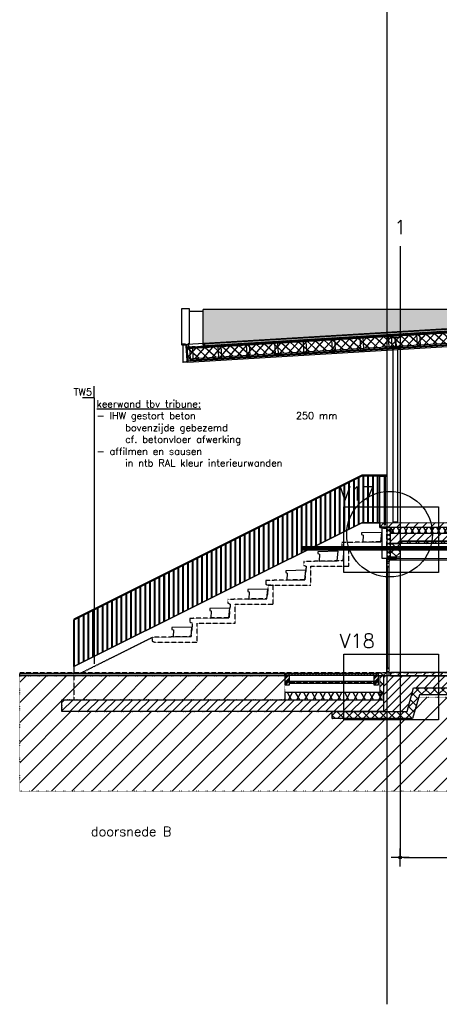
# Model space of a CAD drawing. Header units: millimetres. Extents: x -196137 to 115258, y -76805 to 9942.
# Tile 24 of 56: x 76362 to 85208, y -76805 to -56029. Entities that reach past the tile are written whole.
import ezdxf
from ezdxf.lldxf.tags import DXFTag

# ---------------------------------------------------------------- set-up
doc = ezdxf.new("R2010")
doc.units = ezdxf.units.MM
doc.header["$LTSCALE"] = 0.5
doc.header["$PDMODE"] = 3
doc.header["$PDSIZE"] = 100
for name, pattern in [('ACAD_ISO07W100', [3, 0, -3]), ('CENTER2', [28.575, 19.05, -3.175, 3.175, -3.175]), ('HIDDEN2', [4.7625, 3.175, -1.5875])]:
    doc.linetypes.add(name, pattern=pattern)
for name, color, linetype in [('arc. 250', 250, 'Continuous'), ('arc. 251', 251, 'Continuous'), ('arc. 253', 253, 'Continuous'), ('arc. 9', 9, 'Continuous'), ('arc. maaiveld', 12, 'Continuous'), ('brandscheidingen', 250, 'Continuous'), ('detailaanduiding', 4, 'Continuous'), ('inrichting terrein', 7, 'ACAD_ISO07W100'), ('maat 1.5mm', 210, 'Continuous'), ('pen 0.05mm', 7, 'Continuous'), ('pen 0.10mm', 6, 'Continuous'), ('pen 0.15mm', 1, 'Continuous'), ('pen 0.20mm', 2, 'Continuous'), ('pen 0.30mm', 3, 'Continuous'), ('stramien', 9, 'CENTER2'), ('tekst 1.5mm', 210, 'Continuous'), ('tekst 2.0mm', 211, 'Continuous'), ('tekst 3.0mm', 200, 'Continuous'), ('tekstblocks', 6, 'Continuous')]:
    doc.layers.add(name, color=color, linetype=linetype)
doc.layers.add('hulplijn', color=140, linetype='Continuous', plot=False)
doc.styles.add('1.5mm tekst', font='romans.shx', dxfattribs={"height": 1.5})
doc.styles.add('2.0mm tekst', font='romans.shx', dxfattribs={"height": 2})
doc.styles.add('3.0mm tekst', font='romans.shx', dxfattribs={"height": 3})
doc.styles.get("Standard").update_dxf_attribs({"font": 'arial.ttf'})
tags = doc.linetypes.add('WBDBO30', pattern='A,12.7,-5.08,["30",Standard,S=3,R=0,X=-2.54,Y=-1.27],-6.35', length=24.13).pattern_tags.tags
tags[6] = DXFTag(74, 10)
doc.dimstyles.new('1.5mm maat', dxfattribs={"dimscale": 0, "dimtxt": 1.5, "dimasz": 0.75, "dimexe": 1.25, "dimexo": 0.625, "dimgap": 0.375, "dimtad": 1, "dimdec": 0, "dimtxsty": '1.5mm tekst', "dimblk": 'dot maatlijn-GVA', "dimcen": 2.5, "dimse1": 1, "dimse2": 1, "dimclrd": 7, "dimclrt": 256, "dimadec": 0, "dimazin": 0, "dimtfac": 1, "dimtdec": 0, "dimtmove": 0, "dimatfit": 3, "dimfxl": 1, "dimarcsym": 0})
pattern_1 = [(45, (20000, 0), (-89.80256, 89.80256), []), (135, (20000, 0), (-89.80256, -89.80256), [])]
pattern_2 = [(45, (7e-05, -10), (-67.35192, 67.35192), []), (45, (22.45, -10), (-67.35192, 67.35192), []), (45, (44.9, -10), (-67.35192, 67.35192), []), (45, (67.35, -10), (-67.35192, 67.35192), [])]

# ---------------------------------------------------------------- blocks, each defined once
blk = doc.blocks.new('*U184')
at = {"layer": 'arc. 9'}
h = blk.add_hatch(color=256, dxfattribs=at)
edge = h.paths.add_edge_path()
edge.add_line((-110, 0), (-110, -11))
edge.add_line((-110, -11), (-21.5, -11))
edge.add_arc((-21.5, -29), 18, 0, 90, ccw=False)
edge.add_line((-3.5, -29), (-3.5, -181))
edge.add_arc((-21.5, -181), 18, -90, 0, ccw=False)
edge.add_line((-21.5, -199), (-110, -199))
edge.add_line((-110, -199), (-110, -210))
edge.add_line((-110, -210), (110, -210))
edge.add_line((110, -210), (110, -199))
edge.add_line((110, -199), (21.5, -199))
edge.add_arc((21.5, -181), 18, 180, 270, ccw=False)
edge.add_line((3.5, -181), (3.5, -29))
edge.add_arc((21.5, -29), 18, 90, 180, ccw=False)
edge.add_line((21.5, -11), (110, -11))
edge.add_line((110, -11), (110, 0))
edge.add_line((110, 0), (-110, 0))
at = {"layer": 'pen 0.20mm'}
blk.add_lwpolyline([(-110, 0), (-110, -11), (-21.5, -11, -0.4142136), (-3.5, -29), (-3.5, -181, -0.4142136), (-21.5, -199), (-110, -199), (-110, -210), (110, -210), (110, -199), (21.5, -199, -0.4142136), (3.5, -181), (3.5, -29, -0.4142136), (21.5, -11), (110, -11), (110, 0)], format="xyb", close=True, dxfattribs=at)
blk = doc.blocks.new('dot maatlijn-GVA')
at = {"layer": 'maat 1.5mm'}
h = blk.add_hatch(color=7, dxfattribs=at)
edge = h.paths.add_edge_path()
edge.add_arc((0, 0), 0.4, 0, 360)
at = {"layer": 'maat 1.5mm', "color": 7}
for points in [[(-2.5, 0), (2.5, 0)], [(0, 2.5), (0, -2.5)]]:
    blk.add_lwpolyline(points, dxfattribs=at)
blk.add_circle((0, 0), 0.4, dxfattribs=at)
blk = doc.blocks.new('*D214')
at = {"layer": 'defpoints', "color": 0, "transparency": 16777216}
for p in [(84382, -60807), (92032, -60807), (92032, -73707)]:
    blk.add_point(p, dxfattribs=at)
at = {"layer": 'maat 1.5mm', "color": 7, "lineweight": -2, "transparency": 16777216}
blk.add_line((84457, -73707), (91957, -73707), dxfattribs=at)
at = {"layer": 'maat 1.5mm', "color": 7, "lineweight": -2, "transparency": 16777216, "xscale": 75, "yscale": 75, "zscale": 75, "rotation": 180}
blk.add_blockref('dot maatlijn-GVA', (84382, -73707), dxfattribs=at)
at = {"layer": 'maat 1.5mm', "color": 7, "lineweight": -2, "transparency": 16777216, "xscale": 75, "yscale": 75, "zscale": 75}
blk.add_blockref('dot maatlijn-GVA', (92032, -73707), dxfattribs=at)
at = {"layer": 'maat 1.5mm', "transparency": 16777216, "insert": (88207, -73595), "char_height": 150, "attachment_point": 5, "style": '1.5mm tekst'}
blk.add_mtext('7650', dxfattribs=at)
blk = doc.blocks.new('*U241')
at = {"layer": 'arc. 9'}
h = blk.add_hatch(color=256, dxfattribs=at)
h.dxf.hatch_style = 1
edge = h.paths.add_edge_path()
edge.add_line((14, -345), (14, -35))
edge.add_arc((30, -35), 16, 92.8624, 180, ccw=False)
edge.add_line((29, -19), (94, -16))
edge.add_arc((94, -8), 8, 272.8624, 360)
edge.add_line((102, -8), (102, 0))
edge.add_line((102, 0), (0, 0))
edge.add_line((0, 0), (0, -380))
edge.add_line((0, -380), (102, -380))
edge.add_line((102, -380), (102, -372))
edge.add_arc((94, -372), 8, 360, 447.1376)
edge.add_line((94, -364), (29, -361))
edge.add_arc((30, -345), 16, 180, 267.1376, ccw=False)
at = {"layer": 'pen 0.20mm', "linetype": 'ByBlock'}
blk.add_lwpolyline([(14, -345), (14, -35, -0.399656), (29, -19), (94, -16, 0.399656), (102, -8), (102, 0), (0, 0), (0, -380), (102, -380), (102, -372, 0.399656), (94, -364), (29, -361, -0.399656)], format="xyb", close=True, dxfattribs=at)
blk = doc.blocks.new('opsluitprofiel')
at = {"layer": 'arc. 9'}
h = blk.add_hatch(color=256, dxfattribs=at)
h.dxf.hatch_style = 1
h.paths.add_polyline_path([(0, 30), (0, 25), (1, 25), (1, 30)])
h.paths.add_polyline_path([(35, 40), (40, 40), (40, 39), (35, 39)])
h.paths.add_polyline_path([(20, 40), (25, 40), (25, 39), (20, 39)])
h.paths.add_polyline_path([(5, 40), (10, 40), (10, 39), (5, 39)])
h.paths.add_polyline_path([(0, 0), (0, -5), (1, -5), (1, 0)])
h.paths.add_polyline_path([(0, 15), (0, 10), (1, 10), (1, 15)])
h.paths.add_polyline_path([(116, -4), (121, -4), (121, -5), (116, -5)])
h.paths.add_polyline_path([(101, -4), (106, -4), (106, -5), (101, -5)])
h.paths.add_polyline_path([(86, -4), (91, -4), (91, -5), (86, -5)])
h.paths.add_polyline_path([(71, -4), (76, -4), (76, -5), (71, -5)])
h.paths.add_polyline_path([(56, -4), (61, -4), (61, -5), (56, -5)])
h.paths.add_polyline_path([(41, -4), (46, -4), (46, -5), (41, -5)])
h.paths.add_polyline_path([(26, -4), (31, -4), (31, -5), (26, -5)])
h.paths.add_polyline_path([(11, -4), (16, -4), (16, -5), (11, -5)])
at = {"layer": 'pen 0.05mm'}
blk.add_lwpolyline([(40, 40), (0, 40), (0, -5), (121, -5), (121, -4), (1, -4), (1, 39), (40, 39)], close=True, dxfattribs=at)
at = {"layer": 'pen 0.10mm'}
for points in [[(0, 30), (0, 25), (1, 25), (1, 30)], [(0, 15), (0, 10), (1, 10), (1, 15)], [(0, 0), (0, -5), (1, -5), (1, 0)], [(5, 40), (10, 40), (10, 39), (5, 39)], [(20, 40), (25, 40), (25, 39), (20, 39)], [(35, 40), (40, 40), (40, 39), (35, 39)], [(11, -4), (16, -4), (16, -5), (11, -5)], [(26, -4), (31, -4), (31, -5), (26, -5)], [(41, -4), (46, -4), (46, -5), (41, -5)], [(56, -4), (61, -4), (61, -5), (56, -5)], [(71, -4), (76, -4), (76, -5), (71, -5)], [(86, -4), (91, -4), (91, -5), (86, -5)], [(101, -4), (106, -4), (106, -5), (101, -5)], [(116, -4), (121, -4), (121, -5), (116, -5)]]:
    blk.add_lwpolyline(points, close=True, dxfattribs=at)
blk = doc.blocks.new('*U287')
at = {"layer": 'arc. 9'}
h = blk.add_hatch(dxfattribs=at)
h.set_pattern_fill('_USER', color=256, scale=119.961997, angle=59.9971, style=0, pattern_type=0)
h.set_pattern_definition([(59.997, (3457.13, 119.97), (-103.887, 59.9862), [])])
h.paths.add_polyline_path([(0, 0), (0, 120), (4000, 120), (4000, 0)])
h = blk.add_hatch(dxfattribs=at)
h.set_pattern_fill('_USER', color=256, scale=119.961997, angle=119.9971, style=0, pattern_type=0)
h.set_pattern_definition([(119.997, (3457.13, 119.97), (-103.893, -59.9758), [])])
h.paths.add_polyline_path([(0, 0), (0, 120), (4000, 120), (4000, 0)])
at = {"layer": 'pen 0.10mm'}
blk.add_lwpolyline([(0, 0), (0, 120), (4000, 120), (4000, 0)], close=True, dxfattribs=at)
blk = doc.blocks.new('*U289')
at = {"layer": 'arc. 9'}
h = blk.add_hatch(dxfattribs=at)
h.set_pattern_fill('_USER', color=256, scale=79.974668, angle=59.9971, style=0, pattern_type=0)
h.set_pattern_definition([(59.997, (278.095, 79.98), (-69.258, 39.99), [])])
h.paths.add_polyline_path([(0, 0), (0, 80), (640, 80), (640, 0)])
h = blk.add_hatch(dxfattribs=at)
h.set_pattern_fill('_USER', color=256, scale=79.974668, angle=119.9971, style=0, pattern_type=0)
h.set_pattern_definition([(119.997, (278.095, 79.98), (-69.262, -39.984), [])])
h.paths.add_polyline_path([(0, 0), (0, 80), (640, 80), (640, 0)])
at = {"layer": 'pen 0.10mm'}
blk.add_lwpolyline([(0, 0), (0, 80), (640, 80), (640, 0)], close=True, dxfattribs=at)
blk = doc.blocks.new('*U290')
at = {"layer": 'arc. 9'}
h = blk.add_hatch(dxfattribs=at)
h.set_pattern_fill('_USER', color=256, scale=149.952496, angle=59.9971, style=0, pattern_type=0)
h.set_pattern_definition([(59.997, (1401.43, 149.97), (-129.859, 74.983), [])])
h.paths.add_polyline_path([(0, 0), (0, 150), (2080, 150), (2080, 0)])
h = blk.add_hatch(dxfattribs=at)
h.set_pattern_fill('_USER', color=256, scale=149.952496, angle=119.9971, style=0, pattern_type=0)
h.set_pattern_definition([(119.997, (1401.43, 149.97), (-129.866, -74.97), [])])
h.paths.add_polyline_path([(0, 0), (0, 150), (2080, 150), (2080, 0)])
at = {"layer": 'pen 0.10mm'}
blk.add_lwpolyline([(0, 0), (0, 150), (2080, 150), (2080, 0)], close=True, dxfattribs=at)
blk = doc.blocks.new('TW05')
at = {"layer": 'hulplijn'}
for points in [[(0, 0), (0, 2.5)], [(0, 0), (-2.5, 0)]]:
    blk.add_lwpolyline(points, dxfattribs=at)
at = {"layer": 'hulplijn', "insert": (-0.5, 0.5), "char_height": 1.5, "attachment_point": 9, "style": '1.5mm tekst'}
blk.add_mtext_dynamic_manual_height_columns('\\pt6265.5;TW5', width=6266.3931, gutter_width=500, heights=[0], dxfattribs=at)
at = {"layer": 'tekst 1.5mm', "insert": (0.5, -0.5), "char_height": 1.5, "width": 59.4935, "attachment_point": 1, "style": '1.5mm tekst'}
blk.add_mtext('{\\Lkeerwand tbv tribune: \\P}- IHW gestort beton^I^I^I^I250 mm\\P^Ibovenzijde gebezemd \\P^Icf. betonvloer afwerking\\P- affilmen en sausen \\P^Iin ntb RAL kleur interieurwanden ', dxfattribs=at)

msp = doc.modelspace()

# ---------------------------------------------------------------- hatches: boundary and pattern name
at = {"layer": 'arc. 250'}
h = msp.add_hatch(dxfattribs=at)
h.set_pattern_fill('_USER', color=256, scale=100, angle=90, pattern_type=0)
h.set_pattern_definition([(90, (77518, -69669.13), (-100, 6e-15), [])])
h.paths.add_polyline_path([(83952, -65642.1), (83572, -65642.1), (77502, -68677.1), (77502, -69677.1), (83572, -66642.1), (83952, -66642.1)])
h = msp.add_hatch(dxfattribs=at)
h.set_pattern_fill('_USER', color=256, scale=100, angle=90, pattern_type=0)
h.set_pattern_definition([(90, (77603.76, -69676.65), (-100, 6e-15), [])])
h.paths.add_polyline_path([(83952, -65662.1), (83572, -65662.1), (77502, -68697.1), (77502, -69677.1), (83572, -66642.1), (83952, -66642.1)])
at = {"layer": 'arc. 251', "linetype": 'Continuous', "lineweight": 0}
h = msp.add_hatch(dxfattribs=at)
h.set_pattern_fill('ANSI34', color=256, scale=5)
h.set_pattern_definition([(45, (-1875, -10.06), (-67.35192, 67.35192), []), (45, (-1852.55, -10.06), (-67.35192, 67.35192), []), (45, (-1830.1, -10.06), (-67.35192, 67.35192), []), (45, (-1807.65, -10.06), (-67.35192, 67.35192), [])])
h.paths.add_polyline_path([(81952, -70067.2), (82052, -70067.2), (82052, -69867.2), (81952, -69867.2)])
h = msp.add_hatch(dxfattribs=at)
h.set_pattern_fill('ANSI34', color=256, scale=5)
h.set_pattern_definition(pattern_2)
h.paths.add_polyline_path([(82052, -70032.1), (83427, -70032.1), (83427, -69992.1), (82052, -69992.1)])
h.paths.add_polyline_path([(83427, -70032.1), (83827, -70032.1), (83827, -69992.1), (83427, -69992.1)])
h = msp.add_hatch(dxfattribs=at)
h.set_pattern_fill('ANSI34', color=256, scale=5)
h.set_pattern_definition(pattern_2)
h.paths.add_polyline_path([(83827, -70067.1), (83927, -70067.1), (83927, -69867.1), (83827, -69867.1)])
at = {"layer": 'arc. 253'}
h = msp.add_hatch(color=256, dxfattribs=at)
h.dxf.hatch_style = 1
h.paths.add_polyline_path([(80231.7, -62878), (80231.6, -62145.2), (92362.1, -62145.2)])
at = {"layer": 'arc. 9'}
h = msp.add_hatch(dxfattribs=at)
h.set_pattern_fill('ANSI37', color=256, scale=40, angle=3.45723)
h.set_pattern_definition([(48.45723, (129806.85, -17754.53), (-95.05453, 84.22373), []), (138.45723, (129806.85, -17754.53), (-84.22373, -95.05453), [])])
h.paths.add_polyline_path([(79902.6, -63186.4), (92362, -62433.7), (92362, -62213.3), (79889.3, -62966.8)])
h = msp.add_hatch(dxfattribs=at)
h.set_pattern_fill('ANSI37', color=256, scale=2, angle=3.45723)
h.set_pattern_definition([(48.457228, (4474.534, -15707.949), (-4.75272647, 4.21118642), []), (138.457228, (4474.534, -15707.949), (-4.21118642, -4.75272647), [])])
h.paths.add_polyline_path([(80233.5, -62908), (92362, -62175.2), (92362, -62185.2), (80234.1, -62917.9)])
h = msp.add_hatch(dxfattribs=at)
h.set_pattern_fill('ANSI31', color=256, scale=40)
h.paths.add_polyline_path([(88182, -66742.1), (83952, -66742.1), (83952, -66642.1), (88182, -66622.1)])
h = msp.add_hatch(dxfattribs=at)
h.set_pattern_fill('ANSI37', color=256, scale=40)
h.set_pattern_definition([(45, (20000, -25000), (-89.80256, 89.80256), []), (135, (20000, -25000), (-89.80256, -89.80256), [])])
h.paths.add_polyline_path([(83882, -70627.1), (84532, -70627.1), (84667, -70127.1), (103342, -70127.1), (103342, -69877.1), (103042, -69877.1), (103042, -67082.1), (104145, -67082.1), (104295, -67462.1), (104495, -67462.1), (104495, -66862.1), (104615, -66862.1), (104615, -67582.1), (104205.1, -67582.1), (104049.9, -67202.1), (103162, -67202.1), (103162, -69727.1), (103492, -69727.1), (103492, -70277.1), (84793.6, -70277.1), (84643.6, -70777.1), (82952, -70777.1), (82952, -70627.1)])
h = msp.add_hatch(dxfattribs=at)
h.set_pattern_fill('ANSI31', color=256, scale=40)
h.set_pattern_definition([(45, (77367.49, -25000), (-89.80256, 89.80256), [])])
h.paths.add_polyline_path([(104145, -67082.1), (102842, -67082.1), (102842, -67032.1), (84382, -67032.1), (84382, -67082.1), (84182, -67082.1), (84182, -66862.1), (104495, -66862.1), (104495, -67462.1), (104295, -67462.1)])
h = msp.add_hatch(dxfattribs=at)
h.set_pattern_fill('ANSI37', color=256, scale=40)
h.set_pattern_definition(pattern_1)
h.paths.add_polyline_path([(84182, -67082.1), (84382, -67082.1), (84382, -67372.1), (84182, -67372.1)])
h = msp.add_hatch(dxfattribs=at)
h.set_pattern_fill('ANSI37', color=256, scale=40)
h.set_pattern_definition(pattern_1)
h.paths.add_polyline_path([(102842, -67082.1), (84382, -67082.1), (84382, -67032.1), (102842, -67032.1)])
h = msp.add_hatch(dxfattribs=at)
h.set_pattern_fill('ANSI37', color=256, scale=40)
h.set_pattern_definition([(45, (110788.37, 3e-05), (-89.80256, 89.80256), []), (135, (110788.37, 3e-05), (-89.80256, -89.80256), [])])
h.paths.add_polyline_path([(83922, -69867.1), (84152, -69867.1), (84152, -69787.1), (84100.5, -69787.1), (84100.5, -69807.1), (83922, -69822.1)])
h = msp.add_hatch(dxfattribs=at)
h.set_pattern_fill('ANSI31', color=256, scale=40)
h.set_pattern_definition([(45, (20000, -25000), (-89.80256, 89.80256), [])])
h.paths.add_polyline_path([(84182, -69877.1), (99992, -69877.1), (99992, -69807.1), (84182, -69807.1)])
h = msp.add_hatch(dxfattribs=at)
h.set_pattern_fill('LINE', color=256, scale=20, angle=90)
h.set_pattern_definition([(90, (110869.866, 0), (-63.5, 4e-15), [])])
h.paths.add_polyline_path([(81952, -69822.1), (83922, -69822.1), (83922, -69867.1), (81952, -69867.2)])
h = msp.add_hatch(dxfattribs=at)
h.set_pattern_fill('ANSI37', color=256, scale=40)
h.set_pattern_definition([(45, (110769.87, 0), (-89.80256, 89.80256), []), (135, (110769.87, 0), (-89.80256, -89.80256), [])])
h.paths.add_polyline_path([(83952, -70377.1), (84032, -70377.1), (84032, -69867.1), (83952, -69867.1)])
h = msp.add_hatch(dxfattribs=at)
h.set_pattern_fill('ANSI31', color=256, scale=40)
h.set_pattern_definition([(45, (20000, -24930), (-89.80256, 89.80256), [])])
h.paths.add_polyline_path([(84032, -70377.1), (84032, -70627.1), (84532, -70627.1), (84667, -70127.1), (103342, -70127.1), (103342, -69877.1), (84032, -69877.1)])
h = msp.add_hatch(dxfattribs=at)
h.set_pattern_fill('ANSI31', color=256, scale=40)
h.set_pattern_definition([(45, (0, -50), (-89.80256, 89.80256), [])])
h.paths.add_polyline_path([(84032, -70627.1), (77252, -70627.1), (77252, -70377.1), (84032, -70377.1)])
at = {"layer": 'arc. maaiveld'}
h = msp.add_hatch(color=256, dxfattribs=at)
h.dxf.hatch_style = 1
h.paths.add_polyline_path([(80233.5, -62908), (92362, -62175.2), (92362, -62145.2), (80231.7, -62878)])
at = {"layer": 'hulplijn'}
h = msp.add_hatch(dxfattribs=at)
h.set_pattern_fill('ANGLE', color=256, scale=10)
h.set_pattern_definition([(0, (20000, 0), (0, 69.85), [50.8, -19.05]), (90, (20000, 0), (-69.85, 4e-15), [50.8, -19.05])])
h.paths.add_polyline_path([(76361.6, -69822.1), (81952, -69822.1), (81952, -69872.1), (76361.6, -69872.1)])
at = {"layer": 'inrichting terrein', "ltscale": 0.5}
h = msp.add_hatch(dxfattribs=at)
h.set_pattern_fill('_USER', color=256, scale=300, angle=45, style=0, pattern_type=0)
h.set_pattern_definition([(45, (0, 0), (-212.13203, 212.13203), [])])
h.paths.add_polyline_path([(103162, -67202.1), (103371.9, -67202.1), (103527.1, -67732.1), (103937, -67732.1), (103937, -67202.1), (103937, -67202.1), (103937, -66702.1), (104615, -66702.1), (104615, -66642.1), (105628.9, -66642.1), (110228.6, -68957.1), (110228.6, -72307.1), (76361.6, -72307.1), (76361.6, -69872.1), (81952, -69872.1), (81952, -70377.1), (77252, -70377.1), (77252, -70627.1), (82952, -70627.1), (82952, -70627.1), (82952, -70777.1), (84643.6, -70777.1), (84778.6, -70327.1), (103492, -70277.1), (103492, -69727.1), (103162, -69727.1)])

# ---------------------------------------------------------------- linework, layer by layer
for points in [[(83952, -65662.1), (84086.7, -65662.1), (84086.7, -65642.1), (83952, -65642.1)], [(83952, -65662.1), (83572, -65662.1), (77502, -68697.1), (77502, -69677.1), (83572, -66642.1), (83952, -66642.1)]]:
    msp.add_lwpolyline(points, close=True)
at = {"layer": 'arc. 251'}
for points in [[(81952, -70067.2), (82052, -70067.2), (82052, -69867.2), (81952, -69867.2)], [(82052, -70032.1), (83427, -70032.1), (83427, -69992.1), (82052, -69992.1)], [(83427, -70032.1), (83827, -70032.1), (83827, -69992.1), (83427, -69992.1)], [(83827, -70067.1), (83927, -70067.1), (83927, -69867.1), (83827, -69867.1)]]:
    msp.add_lwpolyline(points, close=True, dxfattribs=at)
at = {"layer": 'arc. maaiveld'}
msp.add_lwpolyline([(80233.5, -62908), (92362, -62175.2), (92362, -62145.2), (80231.7, -62878)], close=True, dxfattribs=at)
at = {"layer": 'brandscheidingen', "linetype": 'WBDBO30', "const_width": 100}
msp.add_lwpolyline([(104340, -67182.1), (82320, -67182.1)], dxfattribs=at)
at = {"layer": 'detailaanduiding'}
for points in [[(83194.1, -66307), (85194.1, -66307), (85194.1, -67692), (83194.1, -67692)], [(83194.1, -69417.1), (85194.1, -69417.1), (85194.1, -70802.1), (83194.1, -70802.1)]]:
    msp.add_lwpolyline(points, close=True, dxfattribs=at)
at = {"layer": 'hulplijn'}
for points in [[(84102, -41742.1), (84102, -76805.3)], [(79782, -62882.1), (92362, -62122.1), (104942, -62882.1)]]:
    msp.add_lwpolyline(points, dxfattribs=at)
msp.add_circle((84159.7, -66884.5), 903.1, dxfattribs=at)
at = {"layer": 'inrichting terrein'}
msp.add_lwpolyline([(110228.6, -72307.1), (76361.6, -72307.1), (76361.6, -69872.1), (81952, -69872.1), (81952, -70377.1), (77252, -70377.1), (77252, -70627.1), (82952, -70627.1), (82952, -70627.1), (82952, -70627.1), (82952, -70777.1), (84643.6, -70777.1), (84778.6, -70327.1), (103492, -70277.1)], dxfattribs=at)
at = {"layer": 'pen 0.05mm'}
for p, q in [((80231.6, -62187.1), (79932, -62187.1)), ((92362.1, -62145.2), (80231.6, -62145.2)), ((80231.7, -62878), (80231.6, -62145.2)), ((79804.9, -63261.4), (79804.9, -62897.3)), ((84032, -69877.1), (84182, -69867.1)), ((84182, -69877.1), (84032, -69867.1))]:
    msp.add_line(p, q, dxfattribs=at)
at = {"layer": 'pen 0.05mm', "linetype": 'Continuous', "lineweight": 0}
for p, q in [((84092, -67586.1), (84092, -69701.1)), ((84152, -69704.1), (84152, -67583.1))]:
    msp.add_line(p, q, dxfattribs=at)
at = {"layer": 'pen 0.05mm', "linetype": 'HIDDEN2'}
msp.add_line((77622, -69827.1), (79152, -69062.1), dxfattribs=at)
at = {"layer": 'pen 0.05mm'}
for points in [[(79782, -62882.1), (79782, -62122.1), (79932, -62122.1), (79932, -62873.1)], [(84231.2, -62994), (84231.2, -66622.1), (84332.8, -66622.1), (84332.8, -62987.9)], [(84024.9, -65642.1), (83572, -65642.1), (77502, -68677.1)], [(83952, -66642.1), (83572, -66642.1), (77502, -69677.1), (77502, -69677.1)], [(77502, -68677.1), (77502, -69807.1)]]:
    msp.add_lwpolyline(points, dxfattribs=at)
for points in [[(79964.8, -63207.7), (92362, -62458.7), (92362, -62483.8), (79966.3, -63232.7)], [(83993.6, -66846.3), (83570, -66854.3), (83570.7, -66894.3), (83600.9, -66903.7), (83593.7, -67053.9), (83973.7, -67046.7)], [(83073.6, -67246.3), (82650, -67254.3), (82650.7, -67294.3), (82680.9, -67303.7), (82673.7, -67453.9), (83053.7, -67446.7)], [(82393.6, -67647.8), (81970, -67655.8), (81970.7, -67695.8), (82000.9, -67705.2), (81993.7, -67855.4), (82373.7, -67848.2)], [(81593.6, -68046.3), (81170, -68054.3), (81170.7, -68094.3), (81200.9, -68103.7), (81193.7, -68253.9), (81573.7, -68246.7)], [(80793.6, -68446.3), (80370, -68454.3), (80370.7, -68494.3), (80400.9, -68503.7), (80393.7, -68653.9), (80773.7, -68646.7)], [(79993.6, -68846.3), (79570, -68854.3), (79570.7, -68894.3), (79600.9, -68903.7), (79593.7, -69053.9), (79973.7, -69046.7)]]:
    msp.add_lwpolyline(points, close=True, dxfattribs=at)
at = {"layer": 'pen 0.05mm', "linetype": 'HIDDEN2'}
for points in [[(81602, -67962.1), (82502, -67962.1), (82502, -67562.1), (83302, -67562.1), (83302, -67162.1), (84102, -67162.1), (84102, -66762.1), (84002, -66762.1), (83973.7, -67046.7), (83152, -67062.1), (83152, -67142.1), (83202, -67162.1), (83173.7, -67446.7), (82352, -67462.1), (82352, -67542.1), (82402, -67562.1), (82373.7, -67846.7), (81552, -67862.1), (81552, -67942.1), (81602, -67962.1)], [(79202, -69162.1), (80102, -69162.1), (80102, -68762.1), (80902, -68762.1), (80902, -68362.1), (81702, -68362.1), (81702, -67962.1), (81602, -67962.1), (81573.7, -68246.7), (80752, -68262.1), (80752, -68342.1), (80802, -68362.1), (80773.7, -68646.7), (79952, -68662.1), (79952, -68742.1), (80002, -68762.1), (79973.7, -69046.7), (79152, -69062.1), (79152, -69142.1), (79202, -69162.1)], [(77502, -69807.1), (77502, -70377.1)]]:
    msp.add_lwpolyline(points, dxfattribs=at)
at = {"layer": 'pen 0.10mm'}
msp.add_lwpolyline([(79902.6, -63186.4), (92362, -62433.7), (92362, -62213.3), (79889.3, -62966.8)], close=True, dxfattribs=at)
at = {"layer": 'pen 0.10mm', "linetype": 'Continuous', "lineweight": 0}
for points in [[(84124, -67566.1), (84124, -69721.1), (84102, -69721.1), (84102, -67566.1)], [(83952, -70377.1), (84032, -70377.1), (84032, -69867.1), (83952, -69867.1)]]:
    msp.add_lwpolyline(points, close=True, dxfattribs=at)
at = {"layer": 'pen 0.10mm'}
msp.add_lwpolyline([(103492, -70277.1), (84793.6, -70277.1), (84643.6, -70777.1), (82952, -70777.1), (82952, -70627.1), (83882, -70627.1), (83882, -70627.1), (83882, -70627.1), (83882, -70627.1), (83882, -70627.1), (83882, -70627.1), (83882, -70627.1), (84532, -70627.1), (84667, -70127.1), (103342, -70127.1)], dxfattribs=at)
at = {"layer": 'pen 0.15mm'}
for points in [[(79889.3, -62966.8), (92362, -62213.3), (92362, -62195.3), (79888.2, -62948.9)], [(80233.5, -62908), (92362, -62175.2), (92362, -62185.2), (80234.1, -62917.9)], [(79906.7, -63255.3), (92362, -62502.8), (92362, -62483.8), (79905.6, -63236.3)], [(79883.8, -62876), (79921.7, -62873.7), (79926.1, -62946.6), (79888.2, -62948.9)], [(84155.6, -62929.5), (84203.9, -62926.6), (84206.9, -62976.5), (84158.6, -62979.4)], [(84754.5, -62893.3), (84802.8, -62890.4), (84805.8, -62940.3), (84757.5, -62943.2)], [(80562.2, -63146.6), (80610.4, -63143.7), (80613.5, -63193.6), (80565.2, -63196.5)], [(81161.1, -63110.4), (81209.3, -63107.5), (81212.4, -63157.4), (81164.1, -63160.3)], [(81760, -63074.2), (81808.3, -63071.3), (81811.3, -63121.2), (81763, -63124.1)], [(82358.9, -63038), (82407.2, -63035.1), (82410.2, -63085), (82361.9, -63087.9)], [(82957.8, -63001.8), (83006.1, -62998.9), (83009.1, -63048.8), (82960.8, -63051.7)], [(83556.7, -62965.7), (83605, -62962.7), (83608, -63012.7), (83559.7, -63015.6)], [(79963.3, -63182.7), (80011.5, -63179.8), (80014.5, -63229.7), (79966.3, -63232.7)], [(84036.7, -65642.1), (84086.7, -65642.1), (84086.7, -65662.1), (84036.7, -65662.1)], [(84053.7, -65662.1), (84069.7, -65662.1), (84069.7, -66697.8), (84053.7, -66697.8)], [(88182, -66742.1), (83952, -66742.1), (83952, -66642.1), (88182, -66622.1)], [(84104, -67402.1), (84304, -67402.1), (84304, -67384.1), (84104, -67384.1)], [(84104, -67427.1), (84157, -67427.1), (84157, -67402.1), (84104, -67402.1)], [(84162, -67427.1), (95185, -67427.1), (95185, -67402.1), (84162, -67400.9)], [(83922, -69867.1), (84152, -69867.1), (84152, -69787.1), (84100.5, -69787.1), (84100.5, -69807.1), (83922, -69822.1)], [(84182, -69877.1), (99992, -69877.1), (99992, -69807.1), (84182, -69807.1)], [(81952, -69822.1), (83922, -69822.1), (83922, -69867.1), (81952, -69867.2)]]:
    msp.add_lwpolyline(points, close=True, dxfattribs=at)
at = {"layer": 'pen 0.15mm', "linetype": 'Continuous', "lineweight": 0, "flags": 128}
for points in [[(84092, -67407.1), (84097, -67407.1), (84097, -67432.1), (84157, -67432.1), (84157, -67458.1), (84097, -67458.1), (84097, -67483.1), (84092, -67483.1)], [(84092, -67488.1), (84097, -67488.1), (84097, -67506.1), (84143.5, -67506.1), (84143.5, -67513.1), (84152, -67513.1), (84152, -67561.1), (84097, -67561.1), (84097, -67586.1), (84092, -67586.1)], [(84097, -67458.1), (84152, -67458.1), (84152, -67508.1), (84147, -67508.1), (84147, -67489.6), (84097, -67489.6)], [(84092, -69799.1), (84097, -69799.1), (84097, -69781.1), (84143.5, -69781.1), (84143.5, -69774.1), (84152, -69774.1), (84152, -69726.1), (84097, -69726.1), (84097, -69701.1), (84092, -69701.1)]]:
    msp.add_lwpolyline(points, close=True, dxfattribs=at)
at = {"layer": 'pen 0.15mm', "linetype": 'Continuous', "lineweight": 0}
for points in [[(84152, -67561.1), (84152, -67583.1), (84130, -67583.1), (84130, -67561.1)], [(84152, -69726.1), (84152, -69704.1), (84130, -69704.1), (84130, -69726.1)]]:
    msp.add_lwpolyline(points, close=True, dxfattribs=at)
at = {"layer": 'pen 0.20mm', "linetype": 'HIDDEN2'}
msp.add_line((76361.6, -69807.1), (111019.3, -69807.1), dxfattribs=at)
at = {"layer": 'pen 0.20mm'}
for points in [[(83545.9, -62966.3), (83615.8, -62962.1), (83602.5, -62742.5), (83532.6, -62746.7)], [(84144.8, -62930.1), (84214.7, -62925.9), (84201.4, -62706.3), (84131.6, -62710.5)], [(84743.7, -62893.9), (84813.6, -62889.7), (84800.3, -62670.1), (84730.5, -62674.3)], [(80551.4, -63147.2), (80621.2, -63143), (80608, -62923.4), (80538.1, -62927.6)], [(81150.3, -63111), (81220.2, -63106.8), (81206.9, -62887.2), (81137, -62891.4)], [(81749.2, -63074.9), (81819.1, -63070.6), (81805.8, -62851), (81735.9, -62855.3)], [(82348.1, -63038.7), (82418, -63034.5), (82404.7, -62814.9), (82334.8, -62819.1)], [(82947, -63002.5), (83016.9, -62998.3), (83003.6, -62778.7), (82933.7, -62782.9)], [(79952.5, -63183.4), (80022.3, -63179.2), (80009.1, -62959.6), (79939.2, -62963.8)], [(84002, -66752.1), (84102, -66752.1), (84102, -67397.1), (84002, -67397.1)], [(104145, -67082.1), (102842, -67082.1), (102842, -67032.1), (84382, -67032.1), (84382, -67082.1), (84182, -67082.1), (84182, -66862.1), (104495, -66862.1), (104495, -67462.1), (104295, -67462.1)], [(84182, -67082.1), (84382, -67082.1), (84382, -67372.1), (84182, -67372.1)], [(76361.6, -69822.1), (81952, -69822.1), (81952, -69872.1), (76361.6, -69872.1)], [(84032, -70377.1), (84032, -70377.1), (84032, -70377.1), (84032, -70627.1), (84532, -70627.1), (84667, -70127.1), (103342, -70127.1), (103342, -69877.1), (103342, -69877.1), (103342, -69877.1), (103342, -69877.1), (103342, -69877.1), (84032, -69877.1), (84032, -69877.1)], [(84032, -70627.1), (77252, -70627.1), (77252, -70377.1), (84032, -70377.1)]]:
    msp.add_lwpolyline(points, close=True, dxfattribs=at)
at = {"layer": 'pen 0.20mm', "linetype": 'ByBlock'}
msp.add_lwpolyline([(83952, -66742.1), (84152, -66742.1), (84152, -66737.6, 0.4142136), (84148.5, -66734.1), (83966.5, -66734.1, -0.4142136), (83960, -66727.6), (83960, -66645.6, 0.4142136), (83956.5, -66642.1), (83952, -66642.1)], format="xyb", close=True, dxfattribs=at)
at = {"layer": 'pen 0.30mm', "linetype": 'HIDDEN2'}
msp.add_line((79930.8, -62941.3), (92362, -62190.3), dxfattribs=at)
for points in [[(104799.2, -62873.5), (104799.2, -62873.5), (104795, -62943.4), (92362, -62192.3), (79928.9, -62943.4), (79924.7, -62873.5), (79924.7, -62873.5)], [(80080.4, -62930.2), (79930.7, -62939.3), (79926.5, -62870.4), (79781.8, -62879.1)]]:
    msp.add_lwpolyline(points, dxfattribs=at)
at = {"layer": 'pen 0.30mm'}
msp.add_lwpolyline([(102842, -67082.1), (84382, -67082.1), (84382, -67032.1), (102842, -67032.1)], close=True, dxfattribs=at)
at = {"layer": 'stramien'}
msp.add_line((84382, -60807.1), (84382, -73707.1), dxfattribs=at)
at = {"layer": 'tekstblocks'}
msp.add_lwpolyline([(77934.4, -64010), (77934.4, -69620.6)], dxfattribs=at)

# ---------------------------------------------------------------- block references
at = {"xscale": -1}
for name, p, rotation in [('*U184', (84282, -62731.4), 3.526193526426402), ('*U241', (79883.8, -62876), 3.457228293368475), ('*U289', (84182, -66742.1), 89.99999915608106), ('*U287', (88182, -66862.1), 359.999999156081), ('*U290', (84032, -70377.1), 359.9999991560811)]:
    msp.add_blockref(name, p, dxfattribs=dict(at, rotation=rotation))
at = {"rotation": 3.457228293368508}
msp.add_blockref('opsluitprofiel', (80233.1, -62917), dxfattribs=at)
at = {"layer": 'tekstblocks', "xscale": 100, "yscale": 100, "zscale": 100}
msp.add_blockref('TW05', (77934.4, -64010), dxfattribs=at)

# ---------------------------------------------------------------- texts
at = {"layer": 'detailaanduiding', "char_height": 300, "width": 810, "attachment_point": 1, "style": '3.0mm tekst'}
for s, insert in [('V17', (83102.3, -65875.7)), ('V18', (83102.3, -68985.8))]:
    msp.add_mtext(s, dxfattribs=dict(at, insert=insert))
at = {"layer": 'tekst 2.0mm', "insert": (77861.6, -73057.1), "char_height": 200, "width": 8320.113, "attachment_point": 1, "style": '2.0mm tekst'}
msp.add_mtext('doorsnede B', dxfattribs=at)
at = {"layer": 'tekst 3.0mm', "insert": (84382, -60557.1), "char_height": 300, "width": 763.995, "attachment_point": 8, "style": '3.0mm tekst'}
msp.add_mtext('1', dxfattribs=at)

# ---------------------------------------------------------------- dimensions: what is measured, and where the dimension line sits
at = {"layer": 'maat 1.5mm'}
dim = msp.add_linear_dim(base=(92032, -73707.1), p1=(84382, -60807.1), p2=(92032, -60807.1), dimstyle='1.5mm maat', dxfattribs=at)
dim.commit()
dim.dimension.update_dxf_attribs({"geometry": '*D214', "text_midpoint": (88207, -73594.6)})

doc.saveas('drawing.dxf')
